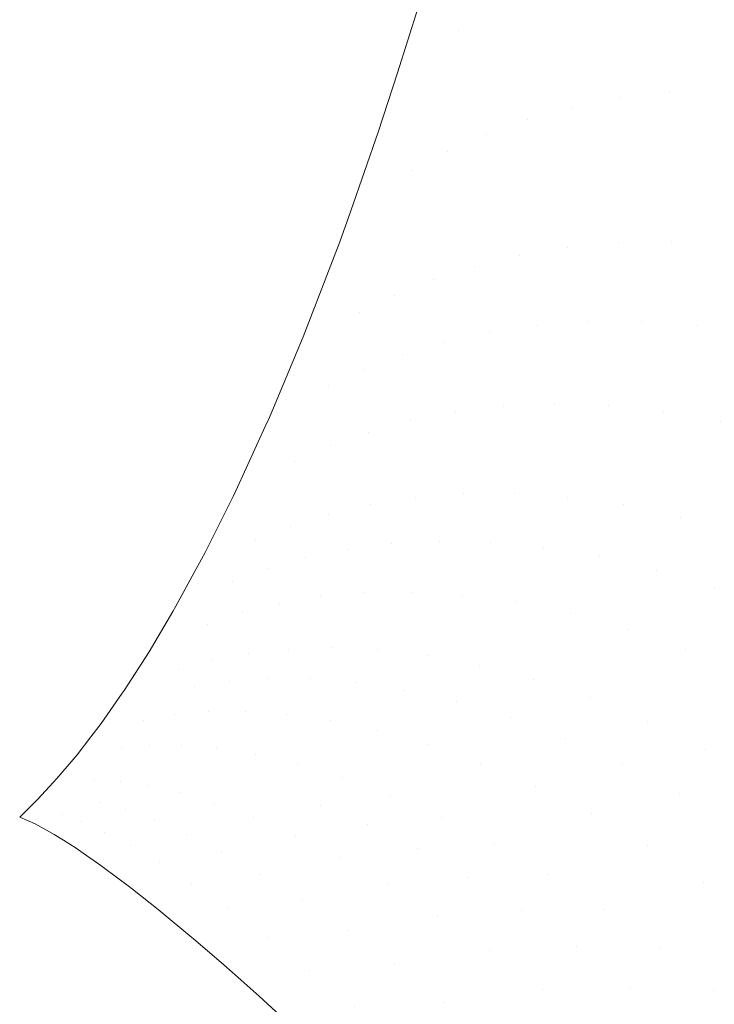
# Model space of a CAD drawing. Header units: centimetres. Extents: x -68 to 68, y -30 to 21.
# Tile 9 of 27: x 63.22 to 65.28, y -27.33 to -24.41. Entities that reach past the tile are written whole.
import ezdxf

# ---------------------------------------------------------------- set-up
doc = ezdxf.new("R2010")
doc.units = ezdxf.units.CM
doc.header["$LTSCALE"] = 2.54
doc.layers.add('Lucido design-1', color=7, linetype='Continuous')

# ---------------------------------------------------------------- blocks, each defined once
blk = doc.blocks.new('Gruppo-1')
at = {"color": 1, "linetype": 'Continuous', "lineweight": 9}
for points, invisible_edges in [([(64.3984, -24.373, 169.2983), (64.5184, -24.4416, 169.7492), (64.6401, -24.0322, 169.0361)], 11), ([(64.6401, -24.0322, 169.0361), (64.5184, -24.4416, 169.7492), (64.6221, -24.3842, 169.8058)], 11), ([(65.2767, -24.189, 170.0623), (65.1285, -24.212, 170.017), (64.9962, -24.6416, 170.7375)], 11), ([(64.9962, -24.6416, 170.7375), (65.1455, -24.6223, 170.7852), (65.2767, -24.189, 170.0623)], 11), ([(65.4322, -24.1762, 170.1029), (65.2767, -24.189, 170.0623), (65.1455, -24.6223, 170.7852)], 11), ([(65.1455, -24.6223, 170.7852), (65.302, -24.6136, 170.8281), (65.4322, -24.1762, 170.1029)], 11), ([(65.1285, -24.212, 170.017), (64.9884, -24.2442, 169.9679), (64.8552, -24.6703, 170.6859)], 11), ([(64.8552, -24.6703, 170.6859), (64.9962, -24.6416, 170.7375), (65.1285, -24.212, 170.017)], 11), ([(64.9884, -24.2442, 169.9679), (64.8571, -24.2844, 169.9159), (64.7228, -24.7072, 170.6313)], 11), ([(64.7228, -24.7072, 170.6313), (64.8552, -24.6703, 170.6859), (64.9884, -24.2442, 169.9679)], 11), ([(64.8571, -24.2844, 169.9159), (64.735, -24.3315, 169.8616), (64.5997, -24.7512, 170.5746)], 11), ([(64.5997, -24.7512, 170.5746), (64.7228, -24.7072, 170.6313), (64.8571, -24.2844, 169.9159)], 11), ([(64.735, -24.3315, 169.8616), (64.6221, -24.3842, 169.8058), (64.4859, -24.8011, 170.5164)], 11), ([(64.4859, -24.8011, 170.5164), (64.5997, -24.7512, 170.5746), (64.735, -24.3315, 169.8616)], 11), ([(64.3984, -24.373, 169.2983), (64.3364, -24.5668, 169.6352), (64.5184, -24.4416, 169.7492)], 10), ([(64.6221, -24.3842, 169.8058), (64.5184, -24.4416, 169.7492), (64.3813, -24.8559, 170.4574)], 11), ([(64.3813, -24.8559, 170.4574), (64.4859, -24.8011, 170.5164), (64.6221, -24.3842, 169.8058)], 11), ([(64.3813, -24.8559, 170.4574), (64.5184, -24.4416, 169.7492), (64.2799, -24.7436, 169.9425)], 11), ([(64.5184, -24.4416, 169.7492), (64.3364, -24.5668, 169.6352), (64.2799, -24.7436, 169.9425)], 9), ([(65.1455, -24.6223, 170.7852), (64.9962, -24.6416, 170.7375), (64.8422, -25.0852, 171.4578)], 11), ([(64.8422, -25.0852, 171.4578), (64.9926, -25.0709, 171.5094), (65.1455, -24.6223, 170.7852)], 11), ([(65.302, -24.6136, 170.8281), (65.1455, -24.6223, 170.7852), (64.9926, -25.0709, 171.5094)], 11), ([(64.9926, -25.0709, 171.5094), (65.1502, -25.0675, 171.5561), (65.302, -24.6136, 170.8281)], 11), ([(65.4645, -24.6163, 170.8654), (65.302, -24.6136, 170.8281), (65.1502, -25.0675, 171.5561)], 11), ([(65.1502, -25.0675, 171.5561), (65.3139, -25.0758, 171.5968), (65.4645, -24.6163, 170.8654)], 11), ([(64.9962, -24.6416, 170.7375), (64.8552, -24.6703, 170.6859), (64.7001, -25.1093, 171.4021)], 11), ([(64.7001, -25.1093, 171.4021), (64.8422, -25.0852, 171.4578), (64.9962, -24.6416, 170.7375)], 11), ([(64.8552, -24.6703, 170.6859), (64.7228, -24.7072, 170.6313), (64.5668, -25.1419, 171.3435)], 11), ([(64.5668, -25.1419, 171.3435), (64.7001, -25.1093, 171.4021), (64.8552, -24.6703, 170.6859)], 11), ([(64.7228, -24.7072, 170.6313), (64.5997, -24.7512, 170.5746), (64.4428, -25.1819, 171.2826)], 11), ([(64.4428, -25.1819, 171.2826), (64.5668, -25.1419, 171.3435), (64.7228, -24.7072, 170.6313)], 11), ([(64.2799, -24.7436, 169.9425), (64.1981, -24.9764, 170.3389), (64.3813, -24.8559, 170.4574)], 10), ([(64.5997, -24.7512, 170.5746), (64.4859, -24.8011, 170.5164), (64.3282, -25.2281, 171.2205)], 11), ([(64.3282, -25.2281, 171.2205), (64.4428, -25.1819, 171.2826), (64.5997, -24.7512, 170.5746)], 11), ([(64.4859, -24.8011, 170.5164), (64.3813, -24.8559, 170.4574), (64.223, -25.2793, 171.1577)], 11), ([(64.223, -25.2793, 171.1577), (64.3282, -25.2281, 171.2205), (64.4859, -24.8011, 170.5164)], 11), ([(64.223, -25.2793, 171.1577), (64.3813, -24.8559, 170.4574), (64.1658, -25.0684, 170.4956)], 11), ([(64.3813, -24.8559, 170.4574), (64.1981, -24.9764, 170.3389), (64.1658, -25.0684, 170.4956)], 9), ([(64.1658, -25.0684, 170.4956), (64.0569, -25.3513, 170.9646), (64.223, -25.2793, 171.1577)], 10), ([(64.9926, -25.0709, 171.5094), (64.8422, -25.0852, 171.4578), (64.7534, -25.316, 171.8184)], 11), ([(64.7534, -25.316, 171.8184), (64.9043, -25.3049, 171.8729), (64.9926, -25.0709, 171.5094)], 11), ([(65.1502, -25.0675, 171.5561), (64.9926, -25.0709, 171.5094), (64.9043, -25.3049, 171.8729)], 11), ([(64.9043, -25.3049, 171.8729), (65.0625, -25.3049, 171.9224), (65.1502, -25.0675, 171.5561)], 11), ([(65.3139, -25.0758, 171.5968), (65.1502, -25.0675, 171.5561), (65.0625, -25.3049, 171.9224)], 11), ([(65.0625, -25.3049, 171.9224), (65.2268, -25.3169, 171.9658), (65.3139, -25.0758, 171.5968)], 11), ([(65.4822, -25.0969, 171.6307), (65.3139, -25.0758, 171.5968), (65.2268, -25.3169, 171.9658)], 11), ([(64.8422, -25.0852, 171.4578), (64.7001, -25.1093, 171.4021), (64.6108, -25.337, 171.7597)], 11), ([(64.6108, -25.337, 171.7597), (64.7534, -25.316, 171.8184), (64.8422, -25.0852, 171.4578)], 11), ([(65.2268, -25.3169, 171.9658), (65.3958, -25.3418, 172.0019), (65.4822, -25.0969, 171.6307)], 11), ([(64.7001, -25.1093, 171.4021), (64.5668, -25.1419, 171.3435), (64.4772, -25.3668, 171.698)], 11), ([(64.4772, -25.3668, 171.698), (64.6108, -25.337, 171.7597), (64.7001, -25.1093, 171.4021)], 11), ([(64.5668, -25.1419, 171.3435), (64.4428, -25.1819, 171.2826), (64.3529, -25.4041, 171.6342)], 11), ([(64.3529, -25.4041, 171.6342), (64.4772, -25.3668, 171.698), (64.5668, -25.1419, 171.3435)], 11), ([(64.4428, -25.1819, 171.2826), (64.3282, -25.2281, 171.2205), (64.2381, -25.4478, 171.5691)], 11), ([(64.2381, -25.4478, 171.5691), (64.3529, -25.4041, 171.6342), (64.4428, -25.1819, 171.2826)], 11), ([(64.3282, -25.2281, 171.2205), (64.223, -25.2793, 171.1577), (64.1328, -25.4967, 171.5035)], 11), ([(64.1328, -25.4967, 171.5035), (64.2381, -25.4478, 171.5691), (64.3282, -25.2281, 171.2205)], 11), ([(64.223, -25.2793, 171.1577), (64.0392, -25.3934, 171.0321), (63.9538, -25.5969, 171.3583)], 9), ([(63.9538, -25.5969, 171.3583), (64.1328, -25.4967, 171.5035), (64.223, -25.2793, 171.1577)], 11), ([(64.0569, -25.3513, 170.9646), (64.0392, -25.3934, 171.0321), (64.223, -25.2793, 171.1577)], 10), ([(64.9043, -25.3049, 171.8729), (64.7534, -25.316, 171.8184), (64.6524, -25.5575, 172.1808)], 11), ([(64.6524, -25.5575, 172.1808), (64.8037, -25.5507, 172.2395), (64.9043, -25.3049, 171.8729)], 11), ([(65.0625, -25.3049, 171.9224), (64.9043, -25.3049, 171.8729), (64.8037, -25.5507, 172.2395)], 11), ([(64.8037, -25.5507, 172.2395), (64.9623, -25.5551, 172.2929), (65.0625, -25.3049, 171.9224)], 11), ([(65.2268, -25.3169, 171.9658), (65.0625, -25.3049, 171.9224), (64.9623, -25.5551, 172.2929)], 11), ([(64.6108, -25.337, 171.7597), (64.4772, -25.3668, 171.698), (64.3758, -25.6006, 172.0521)], 11), ([(64.3758, -25.6006, 172.0521), (64.5096, -25.5745, 172.118), (64.6108, -25.337, 171.7597)], 11), ([(64.7534, -25.316, 171.8184), (64.6108, -25.337, 171.7597), (64.5096, -25.5745, 172.118)], 11), ([(64.5096, -25.5745, 172.118), (64.6524, -25.5575, 172.1808), (64.7534, -25.316, 171.8184)], 11), ([(64.9623, -25.5551, 172.2929), (65.1272, -25.5718, 172.3399), (65.2268, -25.3169, 171.9658)], 11), ([(65.3958, -25.3418, 172.0019), (65.2268, -25.3169, 171.9658), (65.1272, -25.5718, 172.3399)], 11), ([(64.4772, -25.3668, 171.698), (64.3529, -25.4041, 171.6342), (64.2515, -25.6344, 171.9841)], 11), ([(64.2515, -25.6344, 171.9841), (64.3758, -25.6006, 172.0521), (64.4772, -25.3668, 171.698)], 11), ([(65.1272, -25.5718, 172.3399), (65.2967, -25.6017, 172.3793), (65.3958, -25.3418, 172.0019)], 11), ([(64.3529, -25.4041, 171.6342), (64.2381, -25.4478, 171.5691), (64.1368, -25.6747, 171.9149)], 11), ([(64.1368, -25.6747, 171.9149), (64.2515, -25.6344, 171.9841), (64.3529, -25.4041, 171.6342)], 11), ([(64.2381, -25.4478, 171.5691), (64.1328, -25.4967, 171.5035), (64.0317, -25.7206, 171.8453)], 11), ([(64.0317, -25.7206, 171.8453), (64.1368, -25.6747, 171.9149), (64.2381, -25.4478, 171.5691)], 11), ([(64.1328, -25.4967, 171.5035), (63.9494, -25.6064, 171.3729), (63.8569, -25.8082, 171.6831)], 9), ([(63.8569, -25.8082, 171.6831), (64.0317, -25.7206, 171.8453), (64.1328, -25.4967, 171.5035)], 11), ([(63.9538, -25.5969, 171.3583), (63.9494, -25.6064, 171.3729), (64.1328, -25.4967, 171.5035)], 10), ([(64.6524, -25.5575, 172.1808), (64.5096, -25.5745, 172.118), (64.3902, -25.8282, 172.4786)], 11), ([(64.3902, -25.8282, 172.4786), (64.5328, -25.8168, 172.5476), (64.6524, -25.5575, 172.1808)], 11), ([(64.8037, -25.5507, 172.2395), (64.6524, -25.5575, 172.1808), (64.5328, -25.8168, 172.5476)], 11), ([(64.5328, -25.8168, 172.5476), (64.6839, -25.8159, 172.6124), (64.8037, -25.5507, 172.2395)], 11), ([(64.9623, -25.5551, 172.2929), (64.8037, -25.5507, 172.2395), (64.6839, -25.8159, 172.6124)], 11), ([(64.6839, -25.8159, 172.6124), (64.8426, -25.8266, 172.6716), (64.9623, -25.5551, 172.2929)], 11), ([(65.1272, -25.5718, 172.3399), (64.9623, -25.5551, 172.2929), (64.8426, -25.8266, 172.6716)], 11), ([(64.8426, -25.8266, 172.6716), (65.0077, -25.8499, 172.724), (65.1272, -25.5718, 172.3399)], 11), ([(65.2967, -25.6017, 172.3793), (65.1272, -25.5718, 172.3399), (65.0077, -25.8499, 172.724)], 11), ([(64.3758, -25.6006, 172.0521), (64.2515, -25.6344, 171.9841), (64.1333, -25.8775, 172.3322)], 11), ([(64.1333, -25.8775, 172.3322), (64.2569, -25.8488, 172.4064), (64.3758, -25.6006, 172.0521)], 11), ([(64.5096, -25.5745, 172.118), (64.3758, -25.6006, 172.0521), (64.2569, -25.8488, 172.4064)], 11), ([(64.2569, -25.8488, 172.4064), (64.3902, -25.8282, 172.4786), (64.5096, -25.5745, 172.118)], 11), ([(65.0077, -25.8499, 172.724), (65.1774, -25.8865, 172.7683), (65.2967, -25.6017, 172.3793)], 11), ([(65.4689, -25.6452, 172.4102), (65.2967, -25.6017, 172.3793), (65.1774, -25.8865, 172.7683)], 11), ([(64.2515, -25.6344, 171.9841), (64.1368, -25.6747, 171.9149), (64.0194, -25.9131, 172.257)], 11), ([(64.0194, -25.9131, 172.257), (64.1333, -25.8775, 172.3322), (64.2515, -25.6344, 171.9841)], 11), ([(65.1774, -25.8865, 172.7683), (65.35, -25.937, 172.8033), (65.4689, -25.6452, 172.4102)], 11), ([(64.1368, -25.6747, 171.9149), (64.0317, -25.7206, 171.8453), (63.9151, -25.9544, 172.1816)], 11), ([(63.9151, -25.9544, 172.1816), (64.0194, -25.9131, 172.257), (64.1368, -25.6747, 171.9149)], 11), ([(64.0317, -25.7206, 171.8453), (63.8487, -25.8246, 171.7071), (63.7656, -25.9913, 171.9507)], 9), ([(63.7656, -25.9913, 171.9507), (63.9151, -25.9544, 172.1816), (64.0317, -25.7206, 171.8453)], 11), ([(63.8569, -25.8082, 171.6831), (63.8487, -25.8246, 171.7071), (64.0317, -25.7206, 171.8453)], 10), ([(64.3902, -25.8282, 172.4786), (64.2569, -25.8488, 172.4064), (64.1876, -25.9813, 172.5836)], 11), ([(64.1876, -25.9813, 172.5836), (64.3201, -25.9644, 172.6601), (64.3902, -25.8282, 172.4786)], 11), ([(64.5328, -25.8168, 172.5476), (64.3902, -25.8282, 172.4786), (64.3201, -25.9644, 172.6601)], 11), ([(64.3201, -25.9644, 172.6601), (64.462, -25.957, 172.7334), (64.5328, -25.8168, 172.5476)], 11), ([(64.6839, -25.8159, 172.6124), (64.5328, -25.8168, 172.5476), (64.462, -25.957, 172.7334)], 11), ([(64.462, -25.957, 172.7334), (64.6126, -25.9602, 172.8024), (64.6839, -25.8159, 172.6124)], 11), ([(64.8426, -25.8266, 172.6716), (64.6839, -25.8159, 172.6124), (64.6126, -25.9602, 172.8024)], 11), ([(64.6126, -25.9602, 172.8024), (64.7709, -25.9752, 172.8657), (64.8426, -25.8266, 172.6716)], 11), ([(65.0077, -25.8499, 172.724), (64.8426, -25.8266, 172.6716), (64.7709, -25.9752, 172.8657)], 11), ([(64.2569, -25.8488, 172.4064), (64.1333, -25.8775, 172.3322), (64.0648, -26.0065, 172.5052)], 11), ([(64.0648, -26.0065, 172.5052), (64.1876, -25.9813, 172.5836), (64.2569, -25.8488, 172.4064)], 11), ([(64.7709, -25.9752, 172.8657), (64.9357, -26.0029, 172.9218), (65.0077, -25.8499, 172.724)], 11), ([(65.1774, -25.8865, 172.7683), (65.0077, -25.8499, 172.724), (64.9357, -26.0029, 172.9218)], 11), ([(64.1333, -25.8775, 172.3322), (64.0194, -25.9131, 172.257), (63.9518, -26.0387, 172.4258)], 11), ([(63.9518, -26.0387, 172.4258), (64.0648, -26.0065, 172.5052), (64.1333, -25.8775, 172.3322)], 11), ([(64.9357, -26.0029, 172.9218), (65.1053, -26.0441, 172.9695), (65.1774, -25.8865, 172.7683)], 11), ([(65.35, -25.937, 172.8033), (65.1774, -25.8865, 172.7683), (65.1053, -26.0441, 172.9695)], 11), ([(64.0194, -25.9131, 172.257), (63.9151, -25.9544, 172.1816), (63.8485, -26.0768, 172.3463)], 11), ([(63.8485, -26.0768, 172.3463), (63.9518, -26.0387, 172.4258), (64.0194, -25.9131, 172.257)], 11), ([(65.1053, -26.0441, 172.9695), (65.2778, -26.0991, 173.0074), (65.35, -25.937, 172.8033)], 11), ([(63.9151, -25.9544, 172.1816), (63.7334, -26.0505, 172.0319), (63.6793, -26.1502, 172.1688)], 9), ([(63.6793, -26.1502, 172.1688), (63.8485, -26.0768, 172.3463), (63.9151, -25.9544, 172.1816)], 11), ([(63.7656, -25.9913, 171.9507), (63.7334, -26.0505, 172.0319), (63.9151, -25.9544, 172.1816)], 10), ([(64.1876, -25.9813, 172.5836), (64.0648, -26.0065, 172.5052), (63.987, -26.1428, 172.6767)], 11), ([(63.987, -26.1428, 172.6767), (64.1081, -26.1225, 172.7608), (64.1876, -25.9813, 172.5836)], 11), ([(64.3201, -25.9644, 172.6601), (64.1876, -25.9813, 172.5836), (64.1081, -26.1225, 172.7608)], 11), ([(64.1081, -26.1225, 172.7608), (64.2392, -26.1107, 172.843), (64.3201, -25.9644, 172.6601)], 11), ([(64.462, -25.957, 172.7334), (64.3201, -25.9644, 172.6601), (64.2392, -26.1107, 172.843)], 11), ([(64.2392, -26.1107, 172.843), (64.3797, -26.1085, 172.9221), (64.462, -25.957, 172.7334)], 11), ([(64.6126, -25.9602, 172.8024), (64.462, -25.957, 172.7334), (64.3797, -26.1085, 172.9221)], 11), ([(64.3797, -26.1085, 172.9221), (64.5291, -26.1173, 172.9966), (64.6126, -25.9602, 172.8024)], 11), ([(64.7709, -25.9752, 172.8657), (64.6126, -25.9602, 172.8024), (64.5291, -26.1173, 172.9966)], 11), ([(64.5291, -26.1173, 172.9966), (64.6864, -26.1379, 173.0652), (64.7709, -25.9752, 172.8657)], 11), ([(64.9357, -26.0029, 172.9218), (64.7709, -25.9752, 172.8657), (64.6864, -26.1379, 173.0652)], 11), ([(64.0648, -26.0065, 172.5052), (63.9518, -26.0387, 172.4258), (63.8757, -26.1704, 172.5919)], 11), ([(63.8757, -26.1704, 172.5919), (63.987, -26.1428, 172.6767), (64.0648, -26.0065, 172.5052)], 11), ([(64.6864, -26.1379, 173.0652), (64.8504, -26.1715, 173.1264), (64.9357, -26.0029, 172.9218)], 11), ([(65.1053, -26.0441, 172.9695), (64.9357, -26.0029, 172.9218), (64.8504, -26.1715, 173.1264)], 11), ([(63.9518, -26.0387, 172.4258), (63.8485, -26.0768, 172.3463), (63.7742, -26.2041, 172.5071)], 11), ([(63.7742, -26.2041, 172.5071), (63.8757, -26.1704, 172.5919), (63.9518, -26.0387, 172.4258)], 11), ([(64.8504, -26.1715, 173.1264), (65.0193, -26.2186, 173.1785), (65.1053, -26.0441, 172.9695)], 11), ([(65.2778, -26.0991, 173.0074), (65.1053, -26.0441, 172.9695), (65.0193, -26.2186, 173.1785)], 11), ([(63.8485, -26.0768, 172.3463), (63.6696, -26.1666, 172.1896), (63.5994, -26.2855, 172.341)], 9), ([(63.5994, -26.2855, 172.341), (63.7742, -26.2041, 172.5071), (63.8485, -26.0768, 172.3463)], 11), ([(63.6793, -26.1502, 172.1688), (63.6696, -26.1666, 172.1896), (63.8485, -26.0768, 172.3463)], 10), ([(64.1081, -26.1225, 172.7608), (63.987, -26.1428, 172.6767), (63.8943, -26.2916, 172.8473)], 11), ([(63.8943, -26.2916, 172.8473), (64.0123, -26.2785, 172.9392), (64.1081, -26.1225, 172.7608)], 11), ([(64.2392, -26.1107, 172.843), (64.1081, -26.1225, 172.7608), (64.0123, -26.2785, 172.9392)], 11), ([(64.0123, -26.2785, 172.9392), (64.1402, -26.2741, 173.0293), (64.2392, -26.1107, 172.843)], 11), ([(64.3797, -26.1085, 172.9221), (64.2392, -26.1107, 172.843), (64.1402, -26.2741, 173.0293)], 11), ([(64.1402, -26.2741, 173.0293), (64.2779, -26.2798, 173.1163), (64.3797, -26.1085, 172.9221)], 11), ([(64.5291, -26.1173, 172.9966), (64.3797, -26.1085, 172.9221), (64.2779, -26.2798, 173.1163)], 11), ([(64.2779, -26.2798, 173.1163), (64.4246, -26.2965, 173.1986), (64.5291, -26.1173, 172.9966)], 11), ([(64.6864, -26.1379, 173.0652), (64.5291, -26.1173, 172.9966), (64.4246, -26.2965, 173.1986)], 11), ([(65.0193, -26.2186, 173.1785), (65.1912, -26.2797, 173.2204), (65.2778, -26.0991, 173.0074)], 11), ([(65.4509, -26.1682, 173.0345), (65.2778, -26.0991, 173.0074), (65.1912, -26.2797, 173.2204)], 11), ([(63.987, -26.1428, 172.6767), (63.8757, -26.1704, 172.5919), (63.7864, -26.3123, 172.7548)], 11), ([(63.7864, -26.3123, 172.7548), (63.8943, -26.2916, 172.8473), (63.987, -26.1428, 172.6767)], 11), ([(64.4246, -26.2965, 173.1986), (64.5795, -26.3254, 173.2747), (64.6864, -26.1379, 173.0652)], 11), ([(64.8504, -26.1715, 173.1264), (64.6864, -26.1379, 173.0652), (64.5795, -26.3254, 173.2747)], 11), ([(63.8757, -26.1704, 172.5919), (63.7742, -26.2041, 172.5071), (63.6882, -26.3394, 172.6627)], 11), ([(63.6882, -26.3394, 172.6627), (63.7864, -26.3123, 172.7548), (63.8757, -26.1704, 172.5919)], 11), ([(64.5795, -26.3254, 173.2747), (64.7413, -26.3673, 173.3428), (64.8504, -26.1715, 173.1264)], 11), ([(65.0193, -26.2186, 173.1785), (64.8504, -26.1715, 173.1264), (64.7413, -26.3673, 173.3428)], 11), ([(65.1912, -26.2797, 173.2204), (65.3639, -26.3547, 173.2506), (65.4509, -26.1682, 173.0345)], 11), ([(63.7742, -26.2041, 172.5071), (63.5994, -26.2855, 172.341), (63.5255, -26.4005, 172.4742)], 9), ([(63.5255, -26.4005, 172.4742), (63.6882, -26.3394, 172.6627), (63.7742, -26.2041, 172.5071)], 11), ([(64.7413, -26.3673, 173.3428), (64.9084, -26.4229, 173.4013), (65.0193, -26.2186, 173.1785)], 11), ([(65.1912, -26.2797, 173.2204), (65.0193, -26.2186, 173.1785), (64.9084, -26.4229, 173.4013)], 11), ([(64.1402, -26.2741, 173.0293), (64.0123, -26.2785, 172.9392), (63.9544, -26.3656, 173.0292)], 11), ([(63.9544, -26.3656, 173.0292), (64.0796, -26.3665, 173.1245), (64.1402, -26.2741, 173.0293)], 11), ([(64.2779, -26.2798, 173.1163), (64.1402, -26.2741, 173.0293), (64.0796, -26.3665, 173.1245)], 11), ([(63.8943, -26.2916, 172.8473), (63.7864, -26.3123, 172.7548), (63.734, -26.3893, 172.8347)], 11), ([(63.734, -26.3893, 172.8347), (63.8392, -26.3736, 172.9322), (63.8943, -26.2916, 172.8473)], 11), ([(64.0123, -26.2785, 172.9392), (63.8943, -26.2916, 172.8473), (63.8392, -26.3736, 172.9322)], 11), ([(63.8392, -26.3736, 172.9322), (63.9544, -26.3656, 173.0292), (64.0123, -26.2785, 172.9392)], 11), ([(64.0796, -26.3665, 173.1245), (64.2147, -26.3776, 173.2166), (64.2779, -26.2798, 173.1163)], 11), ([(64.4246, -26.2965, 173.1986), (64.2779, -26.2798, 173.1163), (64.2147, -26.3776, 173.2166)], 11), ([(64.2147, -26.3776, 173.2166), (64.359, -26.4, 173.3041), (64.4246, -26.2965, 173.1986)], 11), ([(64.5795, -26.3254, 173.2747), (64.4246, -26.2965, 173.1986), (64.359, -26.4, 173.3041)], 11), ([(64.9084, -26.4229, 173.4013), (65.0787, -26.4922, 173.4486), (65.1912, -26.2797, 173.2204)], 11), ([(65.3639, -26.3547, 173.2506), (65.1912, -26.2797, 173.2204), (65.0787, -26.4922, 173.4486)], 11), ([(63.734, -26.3893, 172.8347), (63.7864, -26.3123, 172.7548), (63.6882, -26.3394, 172.6627)], 11), ([(64.359, -26.4, 173.3041), (64.5116, -26.4346, 173.385), (64.5795, -26.3254, 173.2747)], 11), ([(64.7413, -26.3673, 173.3428), (64.5795, -26.3254, 173.2747), (64.5116, -26.4346, 173.385)], 11), ([(63.6882, -26.3394, 172.6627), (63.5198, -26.4087, 172.4825), (63.4569, -26.4985, 172.5748)], 9), ([(63.4569, -26.4985, 172.5748), (63.5823, -26.489, 172.8105), (63.6882, -26.3394, 172.6627)], 11), ([(63.5255, -26.4005, 172.4742), (63.5198, -26.4087, 172.4825), (63.6882, -26.3394, 172.6627)], 10), ([(63.6882, -26.3394, 172.6627), (63.5823, -26.489, 172.8105), (63.734, -26.3893, 172.8347)], 11), ([(65.0787, -26.4922, 173.4486), (65.25, -26.5754, 173.4832), (65.3639, -26.3547, 173.2506)], 11), ([(65.5349, -26.4433, 173.2681), (65.3639, -26.3547, 173.2506), (65.25, -26.5754, 173.4832)], 11), ([(63.5823, -26.489, 172.8105), (63.6735, -26.4729, 172.9132), (63.734, -26.3893, 172.8347)], 11), ([(63.8392, -26.3736, 172.9322), (63.734, -26.3893, 172.8347), (63.6735, -26.4729, 172.9132)], 11), ([(63.6735, -26.4729, 172.9132), (63.7745, -26.4637, 173.0167), (63.8392, -26.3736, 172.9322)], 11), ([(63.9544, -26.3656, 173.0292), (63.8392, -26.3736, 172.9322), (63.7745, -26.4637, 173.0167)], 11), ([(63.7745, -26.4637, 173.0167), (63.8855, -26.4626, 173.1199), (63.9544, -26.3656, 173.0292)], 11), ([(64.0796, -26.3665, 173.1245), (63.9544, -26.3656, 173.0292), (63.8855, -26.4626, 173.1199)], 11), ([(63.8855, -26.4626, 173.1199), (64.0066, -26.4706, 173.2216), (64.0796, -26.3665, 173.1245)], 11), ([(64.2147, -26.3776, 173.2166), (64.0796, -26.3665, 173.1245), (64.0066, -26.4706, 173.2216)], 11), ([(64.0066, -26.4706, 173.2216), (64.1376, -26.489, 173.3201), (64.2147, -26.3776, 173.2166)], 11), ([(64.359, -26.4, 173.3041), (64.2147, -26.3776, 173.2166), (64.1376, -26.489, 173.3201)], 11), ([(64.5116, -26.4346, 173.385), (64.6713, -26.4822, 173.4577), (64.7413, -26.3673, 173.3428)], 11), ([(64.9084, -26.4229, 173.4013), (64.7413, -26.3673, 173.3428), (64.6713, -26.4822, 173.4577)], 11), ([(64.1376, -26.489, 173.3201), (64.2781, -26.5188, 173.4137), (64.359, -26.4, 173.3041)], 11), ([(64.5116, -26.4346, 173.385), (64.359, -26.4, 173.3041), (64.2781, -26.5188, 173.4137)], 11), ([(64.2781, -26.5188, 173.4137), (64.4271, -26.5608, 173.5007), (64.5116, -26.4346, 173.385)], 11), ([(64.6713, -26.4822, 173.4577), (64.5116, -26.4346, 173.385), (64.4271, -26.5608, 173.5007)], 11), ([(64.6713, -26.4822, 173.4577), (64.8366, -26.5435, 173.5204), (64.9084, -26.4229, 173.4013)], 11), ([(65.0787, -26.4922, 173.4486), (64.9084, -26.4229, 173.4013), (64.8366, -26.5435, 173.5204)], 11), ([(65.25, -26.5754, 173.4832), (65.4198, -26.6719, 173.5039), (65.5349, -26.4433, 173.2681)], 11), ([(63.6735, -26.4729, 172.9132), (63.5823, -26.489, 172.8105), (63.5169, -26.5726, 172.8786)], 11), ([(63.5169, -26.5726, 172.8786), (63.6017, -26.5652, 172.9883), (63.6735, -26.4729, 172.9132)], 11), ([(63.7745, -26.4637, 173.0167), (63.6735, -26.4729, 172.9132), (63.6017, -26.5652, 172.9883)], 11), ([(63.6017, -26.5652, 172.9883), (63.6961, -26.5651, 173.0991), (63.7745, -26.4637, 173.0167)], 11), ([(63.8855, -26.4626, 173.1199), (63.7745, -26.4637, 173.0167), (63.6961, -26.5651, 173.0991)], 11), ([(63.6961, -26.5651, 173.0991), (63.8005, -26.5734, 173.2098), (63.8855, -26.4626, 173.1199)], 11), ([(64.0066, -26.4706, 173.2216), (63.8855, -26.4626, 173.1199), (63.8005, -26.5734, 173.2098)], 11), ([(63.8005, -26.5734, 173.2098), (63.9151, -26.5911, 173.319), (64.0066, -26.4706, 173.2216)], 11), ([(64.1376, -26.489, 173.3201), (64.0066, -26.4706, 173.2216), (63.9151, -26.5911, 173.319)], 11), ([(63.5823, -26.489, 172.8105), (63.4264, -26.5382, 172.6094), (63.3857, -26.5914, 172.6556)], 9), ([(63.3857, -26.5914, 172.6556), (63.5169, -26.5726, 172.8786), (63.5823, -26.489, 172.8105)], 11), ([(63.4569, -26.4985, 172.5748), (63.4264, -26.5382, 172.6094), (63.5823, -26.489, 172.8105)], 10), ([(63.9151, -26.5911, 173.319), (64.0397, -26.6194, 173.4252), (64.1376, -26.489, 173.3201)], 11), ([(64.2781, -26.5188, 173.4137), (64.1376, -26.489, 173.3201), (64.0397, -26.6194, 173.4252)], 11), ([(64.4271, -26.5608, 173.5007), (64.5835, -26.6159, 173.5791), (64.6713, -26.4822, 173.4577)], 11), ([(64.8366, -26.5435, 173.5204), (64.6713, -26.4822, 173.4577), (64.5835, -26.6159, 173.5791)], 11), ([(64.8366, -26.5435, 173.5204), (65.0053, -26.6184, 173.5712), (65.0787, -26.4922, 173.4486)], 11), ([(65.25, -26.5754, 173.4832), (65.0787, -26.4922, 173.4486), (65.0053, -26.6184, 173.5712)], 11), ([(64.0397, -26.6194, 173.4252), (64.1739, -26.6593, 173.5264), (64.2781, -26.5188, 173.4137)], 11), ([(64.4271, -26.5608, 173.5007), (64.2781, -26.5188, 173.4137), (64.1739, -26.6593, 173.5264)], 11), ([(63.6017, -26.5652, 172.9883), (63.5169, -26.5726, 172.8786), (63.4385, -26.6645, 172.9384)], 11), ([(63.4385, -26.6645, 172.9384), (63.5131, -26.6695, 173.056), (63.6017, -26.5652, 172.9883)], 11), ([(63.6961, -26.5651, 173.0991), (63.6017, -26.5652, 172.9883), (63.5131, -26.6695, 173.056)], 11), ([(63.5131, -26.6695, 173.056), (63.597, -26.6823, 173.1751), (63.6961, -26.5651, 173.0991)], 11), ([(63.8005, -26.5734, 173.2098), (63.6961, -26.5651, 173.0991), (63.597, -26.6823, 173.1751)], 11), ([(64.1739, -26.6593, 173.5264), (64.317, -26.7115, 173.6206), (64.4271, -26.5608, 173.5007)], 11), ([(64.5835, -26.6159, 173.5791), (64.4271, -26.5608, 173.5007), (64.317, -26.7115, 173.6206)], 11), ([(64.5835, -26.6159, 173.5791), (64.7457, -26.6845, 173.6468), (64.8366, -26.5435, 173.5204)], 11), ([(65.0053, -26.6184, 173.5712), (64.8366, -26.5435, 173.5204), (64.7457, -26.6845, 173.6468)], 11), ([(63.5169, -26.5726, 172.8786), (63.374, -26.6052, 172.6652), (63.326, -26.6621, 172.7043)], 9), ([(63.326, -26.6621, 172.7043), (63.4385, -26.6645, 172.9384), (63.5169, -26.5726, 172.8786)], 11), ([(63.3857, -26.5914, 172.6556), (63.374, -26.6052, 172.6652), (63.5169, -26.5726, 172.8786)], 10), ([(63.597, -26.6823, 173.1751), (63.6908, -26.704, 173.2944), (63.8005, -26.5734, 173.2098)], 11), ([(63.9151, -26.5911, 173.319), (63.8005, -26.5734, 173.2098), (63.6908, -26.704, 173.2944)], 11), ([(63.6908, -26.704, 173.2944), (63.7947, -26.7354, 173.4123), (63.9151, -26.5911, 173.319)], 11), ([(64.0397, -26.6194, 173.4252), (63.9151, -26.5911, 173.319), (63.7947, -26.7354, 173.4123)], 11), ([(65.0053, -26.6184, 173.5712), (65.1752, -26.707, 173.6088), (65.25, -26.5754, 173.4832)], 11), ([(65.4198, -26.6719, 173.5039), (65.25, -26.5754, 173.4832), (65.1752, -26.707, 173.6088)], 11), ([(63.7947, -26.7354, 173.4123), (63.9087, -26.7777, 173.5272), (64.0397, -26.6194, 173.4252)], 11), ([(64.0397, -26.6194, 173.4252), (63.9087, -26.7777, 173.5272), (64.1091, -26.7406, 173.5826)], 11), ([(64.1091, -26.7406, 173.5826), (64.1739, -26.6593, 173.5264), (64.0397, -26.6194, 173.4252)], 11), ([(64.317, -26.7115, 173.6206), (64.4679, -26.7766, 173.7058), (64.5835, -26.6159, 173.5791)], 11), ([(64.7457, -26.6845, 173.6468), (64.5835, -26.6159, 173.5791), (64.4679, -26.7766, 173.7058)], 11), ([(64.7457, -26.6845, 173.6468), (64.9117, -26.7666, 173.7021), (65.0053, -26.6184, 173.5712)], 11), ([(65.1752, -26.707, 173.6088), (65.0053, -26.6184, 173.5712), (64.9117, -26.7666, 173.7021)], 11), ([(63.4385, -26.6645, 172.9384), (63.315, -26.674, 172.7101), (63.269, -26.7235, 172.7339)], 9), ([(63.269, -26.7235, 172.7339), (63.3409, -26.7674, 172.9818), (63.4385, -26.6645, 172.9384)], 11), ([(63.326, -26.6621, 172.7043), (63.315, -26.674, 172.7101), (63.4385, -26.6645, 172.9384)], 10), ([(63.4385, -26.6645, 172.9384), (63.3409, -26.7674, 172.9818), (63.4555, -26.7322, 173.0865)], 11), ([(63.4555, -26.7322, 173.0865), (63.5131, -26.6695, 173.056), (63.4385, -26.6645, 172.9384)], 11), ([(63.597, -26.6823, 173.1751), (63.5131, -26.6695, 173.056), (63.4555, -26.7322, 173.0865)], 11), ([(63.4555, -26.7322, 173.0865), (63.5305, -26.755, 173.2104), (63.597, -26.6823, 173.1751)], 11), ([(63.6908, -26.704, 173.2944), (63.597, -26.6823, 173.1751), (63.5305, -26.755, 173.2104)], 11), ([(64.317, -26.7115, 173.6206), (64.1739, -26.6593, 173.5264), (64.1091, -26.7406, 173.5826)], 11), ([(65.1752, -26.707, 173.6088), (65.3439, -26.8085, 173.6317), (65.4198, -26.6719, 173.5039)], 11), ([(63.5305, -26.755, 173.2104), (63.6151, -26.7869, 173.3346), (63.6908, -26.704, 173.2944)], 11), ([(63.7947, -26.7354, 173.4123), (63.6908, -26.704, 173.2944), (63.6151, -26.7869, 173.3346)], 11), ([(64.1091, -26.7406, 173.5826), (64.2479, -26.7993, 173.6809), (64.317, -26.7115, 173.6206)], 11), ([(64.4679, -26.7766, 173.7058), (64.317, -26.7115, 173.6206), (64.2479, -26.7993, 173.6809)], 11), ([(64.4679, -26.7766, 173.7058), (64.625, -26.8549, 173.7797), (64.7457, -26.6845, 173.6468)], 11), ([(64.9117, -26.7666, 173.7021), (64.7457, -26.6845, 173.6468), (64.625, -26.8549, 173.7797)], 11), ([(64.9117, -26.7666, 173.7021), (65.0794, -26.862, 173.7431), (65.1752, -26.707, 173.6088)], 11), ([(65.3439, -26.8085, 173.6317), (65.1752, -26.707, 173.6088), (65.0794, -26.862, 173.7431)], 11), ([(63.269, -26.7235, 172.7339), (63.2483, -26.744, 172.7398), (63.3409, -26.7674, 172.9818)], 10), ([(63.3409, -26.7674, 172.9818), (63.3992, -26.7899, 173.1069), (63.4555, -26.7322, 173.0865)], 11), ([(63.5305, -26.755, 173.2104), (63.4555, -26.7322, 173.0865), (63.3992, -26.7899, 173.1069)], 11), ([(63.6151, -26.7869, 173.3346), (63.7098, -26.829, 173.4577), (63.7947, -26.7354, 173.4123)], 11), ([(63.9087, -26.7777, 173.5272), (63.7947, -26.7354, 173.4123), (63.7098, -26.829, 173.4577)], 11), ([(63.9087, -26.7777, 173.5272), (64.0326, -26.8316, 173.637), (64.1091, -26.7406, 173.5826)], 11), ([(64.2479, -26.7993, 173.6809), (64.1091, -26.7406, 173.5826), (64.0326, -26.8316, 173.637)], 11), ([(63.2483, -26.744, 172.7398), (63.2153, -26.7767, 172.7491), (63.2608, -26.7966, 172.9002)], 8), ([(63.2608, -26.7966, 172.9002), (63.3409, -26.7674, 172.9818), (63.2483, -26.744, 172.7398)], 11), ([(63.2608, -26.7966, 172.9002), (63.2946, -26.815, 172.993), (63.3409, -26.7674, 172.9818)], 10), ([(63.3409, -26.7674, 172.9818), (63.2946, -26.815, 172.993), (63.3177, -26.8277, 173.0564)], 9), ([(63.3177, -26.8277, 173.0564), (63.3992, -26.7899, 173.1069), (63.3409, -26.7674, 172.9818)], 11), ([(63.3992, -26.7899, 173.1069), (63.4663, -26.8209, 173.2337), (63.5305, -26.755, 173.2104)], 11), ([(63.6151, -26.7869, 173.3346), (63.5305, -26.755, 173.2104), (63.4663, -26.8209, 173.2337)], 11), ([(64.625, -26.8549, 173.7797), (64.7865, -26.9464, 173.8403), (64.9117, -26.7666, 173.7021)], 11), ([(65.0794, -26.862, 173.7431), (64.9117, -26.7666, 173.7021), (64.7865, -26.9464, 173.8403)], 11), ([(63.3177, -26.8277, 173.0564), (63.3452, -26.845, 173.1198), (63.3992, -26.7899, 173.1069)], 10), ([(63.3992, -26.7899, 173.1069), (63.3452, -26.845, 173.1198), (63.3831, -26.8689, 173.2071)], 9), ([(63.3831, -26.8689, 173.2071), (63.4663, -26.8209, 173.2337), (63.3992, -26.7899, 173.1069)], 11), ([(63.4663, -26.8209, 173.2337), (63.543, -26.8613, 173.361), (63.6151, -26.7869, 173.3346)], 11), ([(63.7098, -26.829, 173.4577), (63.6151, -26.7869, 173.3346), (63.543, -26.8613, 173.361)], 11), ([(63.7098, -26.829, 173.4577), (63.8146, -26.882, 173.5776), (63.9087, -26.7777, 173.5272)], 11), ([(64.0326, -26.8316, 173.637), (63.9087, -26.7777, 173.5272), (63.8146, -26.882, 173.5776)], 11), ([(64.0326, -26.8316, 173.637), (64.1657, -26.8978, 173.7395), (64.2479, -26.7993, 173.6809)], 11), ([(64.3947, -26.8707, 173.7699), (64.2479, -26.7993, 173.6809), (64.1657, -26.8978, 173.7395)], 11), ([(64.2479, -26.7993, 173.6809), (64.3947, -26.8707, 173.7699), (64.4679, -26.7766, 173.7058)], 11), ([(64.625, -26.8549, 173.7797), (64.4679, -26.7766, 173.7058), (64.3947, -26.8707, 173.7699)], 11), ([(63.3831, -26.8689, 173.2071), (63.4042, -26.8836, 173.2486), (63.4663, -26.8209, 173.2337)], 10), ([(63.4663, -26.8209, 173.2337), (63.4042, -26.8836, 173.2486), (63.4566, -26.92, 173.3512)], 9), ([(63.4566, -26.92, 173.3512), (63.543, -26.8613, 173.361), (63.4663, -26.8209, 173.2337)], 11), ([(63.543, -26.8613, 173.361), (63.6295, -26.912, 173.4871), (63.7098, -26.829, 173.4577)], 11), ([(63.8146, -26.882, 173.5776), (63.7098, -26.829, 173.4577), (63.6295, -26.912, 173.4871)], 11), ([(65.0794, -26.862, 173.7431), (65.2461, -26.9698, 173.7687), (65.3439, -26.8085, 173.6317)], 11), ([(65.5087, -26.9219, 173.639), (65.3439, -26.8085, 173.6317), (65.2461, -26.9698, 173.7687)], 11), ([(63.8146, -26.882, 173.5776), (63.9294, -26.9466, 173.6925), (64.0326, -26.8316, 173.637)], 11), ([(64.1657, -26.8978, 173.7395), (64.0326, -26.8316, 173.637), (63.9294, -26.9466, 173.6925)], 11), ([(64.3947, -26.8707, 173.7699), (64.5481, -26.9551, 173.8472), (64.625, -26.8549, 173.7797)], 11), ([(64.7865, -26.9464, 173.8403), (64.625, -26.8549, 173.7797), (64.5481, -26.9551, 173.8472)], 11), ([(63.4566, -26.92, 173.3512), (63.4725, -26.9319, 173.378), (63.543, -26.8613, 173.361)], 10), ([(63.543, -26.8613, 173.361), (63.4725, -26.9319, 173.378), (63.5377, -26.9806, 173.4877)], 9), ([(63.5377, -26.9806, 173.4877), (63.6295, -26.912, 173.4871), (63.543, -26.8613, 173.361)], 11), ([(63.6295, -26.912, 173.4871), (63.7262, -26.9738, 173.6102), (63.8146, -26.882, 173.5776)], 11), ([(63.9294, -26.9466, 173.6925), (63.8146, -26.882, 173.5776), (63.7262, -26.9738, 173.6102)], 11), ([(64.1657, -26.8978, 173.7395), (64.3072, -26.9767, 173.8325), (64.3947, -26.8707, 173.7699)], 11), ([(64.5481, -26.9551, 173.8472), (64.3947, -26.8707, 173.7699), (64.3072, -26.9767, 173.8325)], 11), ([(64.7865, -26.9464, 173.8403), (64.9503, -27.0505, 173.8857), (65.0794, -26.862, 173.7431)], 11), ([(65.2461, -26.9698, 173.7687), (65.0794, -26.862, 173.7431), (64.9503, -27.0505, 173.8857)], 11), ([(63.5377, -26.9806, 173.4877), (63.5505, -26.9908, 173.5062), (63.6295, -26.912, 173.4871)], 10), ([(63.6295, -26.912, 173.4871), (63.5505, -26.9908, 173.5062), (63.6259, -27.0503, 173.6153)], 9), ([(63.6259, -27.0503, 173.6153), (63.7262, -26.9738, 173.6102), (63.6295, -26.912, 173.4871)], 11), ([(63.9294, -26.9466, 173.6925), (64.0539, -27.0235, 173.7999), (64.1657, -26.8978, 173.7395)], 11), ([(64.3072, -26.9767, 173.8325), (64.1657, -26.8978, 173.7395), (64.0539, -27.0235, 173.7999)], 11), ([(64.5481, -26.9551, 173.8472), (64.7063, -27.0524, 173.9108), (64.7865, -26.9464, 173.8403)], 11), ([(64.9503, -27.0505, 173.8857), (64.7865, -26.9464, 173.8403), (64.7063, -27.0524, 173.9108)], 11), ([(65.2461, -26.9698, 173.7687), (65.4094, -27.0889, 173.7776), (65.5087, -26.9219, 173.639)], 11), ([(63.6259, -27.0503, 173.6153), (63.6387, -27.0609, 173.6313), (63.7262, -26.9738, 173.6102)], 10), ([(63.7262, -26.9738, 173.6102), (63.6387, -27.0609, 173.6313), (63.7205, -27.1285, 173.7332)], 9), ([(63.7205, -27.1285, 173.7332), (63.8329, -27.0472, 173.7281), (63.7262, -26.9738, 173.6102)], 11), ([(63.7262, -26.9738, 173.6102), (63.8329, -27.0472, 173.7281), (63.9294, -26.9466, 173.6925)], 11), ([(64.0539, -27.0235, 173.7999), (63.9294, -26.9466, 173.6925), (63.8329, -27.0472, 173.7281)], 11), ([(64.3072, -26.9767, 173.8325), (64.4557, -27.0683, 173.9135), (64.5481, -26.9551, 173.8472)], 11), ([(64.7063, -27.0524, 173.9108), (64.5481, -26.9551, 173.8472), (64.4557, -27.0683, 173.9135)], 11), ([(64.9503, -27.0505, 173.8857), (65.1138, -27.1662, 173.9144), (65.2461, -26.9698, 173.7687)], 11), ([(65.4094, -27.0889, 173.7776), (65.2461, -26.9698, 173.7687), (65.1138, -27.1662, 173.9144)], 11), ([(64.0539, -27.0235, 173.7999), (64.1871, -27.1127, 173.8974), (64.3072, -26.9767, 173.8325)], 11), ([(64.4557, -27.0683, 173.9135), (64.3072, -26.9767, 173.8325), (64.1871, -27.1127, 173.8974)], 11), ([(63.8329, -27.0472, 173.7281), (63.9495, -27.1328, 173.8384), (64.0539, -27.0235, 173.7999)], 11), ([(64.1871, -27.1127, 173.8974), (64.0539, -27.0235, 173.7999), (63.9495, -27.1328, 173.8384)], 11), ([(63.7205, -27.1285, 173.7332), (63.7372, -27.1429, 173.7511), (63.8329, -27.0472, 173.7281)], 10), ([(63.8329, -27.0472, 173.7281), (63.7372, -27.1429, 173.7511), (63.8209, -27.2147, 173.8405)], 9), ([(63.8209, -27.2147, 173.8405), (63.9495, -27.1328, 173.8384), (63.8329, -27.0472, 173.7281)], 11), ([(64.4557, -27.0683, 173.9135), (64.6096, -27.1723, 173.9802), (64.7063, -27.0524, 173.9108)], 11), ([(64.8672, -27.1619, 173.9587), (64.7063, -27.0524, 173.9108), (64.6096, -27.1723, 173.9802)], 11), ([(64.7063, -27.0524, 173.9108), (64.8672, -27.1619, 173.9587), (64.9503, -27.0505, 173.8857)], 11), ([(65.1138, -27.1662, 173.9144), (64.9503, -27.0505, 173.8857), (64.8672, -27.1619, 173.9587)], 11), ([(64.1871, -27.1127, 173.8974), (64.3279, -27.2143, 173.9825), (64.4557, -27.0683, 173.9135)], 11), ([(64.6096, -27.1723, 173.9802), (64.4557, -27.0683, 173.9135), (64.3279, -27.2143, 173.9825)], 11), ([(65.1138, -27.1662, 173.9144), (65.2745, -27.2923, 173.9253), (65.4094, -27.0889, 173.7776)], 11), ([(65.5665, -27.2176, 173.7695), (65.4094, -27.0889, 173.7776), (65.2745, -27.2923, 173.9253)], 11), ([(63.9495, -27.1328, 173.8384), (64.0753, -27.2304, 173.9387), (64.1871, -27.1127, 173.8974)], 11), ([(64.3279, -27.2143, 173.9825), (64.1871, -27.1127, 173.8974), (64.0753, -27.2304, 173.9387)], 11), ([(63.8209, -27.2147, 173.8405), (63.8458, -27.2368, 173.8631), (63.9495, -27.1328, 173.8384)], 10), ([(63.9495, -27.1328, 173.8384), (63.8458, -27.2368, 173.8631), (63.9263, -27.3082, 173.9363)], 9), ([(63.9263, -27.3082, 173.9363), (64.0753, -27.2304, 173.9387), (63.9495, -27.1328, 173.8384)], 11), ([(64.3279, -27.2143, 173.9825), (64.4748, -27.3275, 174.0528), (64.6096, -27.1723, 173.9802)], 11), ([(64.7666, -27.2879, 174.0306), (64.6096, -27.1723, 173.9802), (64.4748, -27.3275, 174.0528)], 11), ([(64.6096, -27.1723, 173.9802), (64.7666, -27.2879, 174.0306), (64.8672, -27.1619, 173.9587)], 11), ([(65.0283, -27.2824, 173.9892), (64.8672, -27.1619, 173.9587), (64.7666, -27.2879, 174.0306)], 11), ([(64.8672, -27.1619, 173.9587), (65.0283, -27.2824, 173.9892), (65.1138, -27.1662, 173.9144)], 11), ([(65.2745, -27.2923, 173.9253), (65.1138, -27.1662, 173.9144), (65.0283, -27.2824, 173.9892)], 11), ([(63.9263, -27.3082, 173.9363), (63.9638, -27.3425, 173.9649), (64.0753, -27.2304, 173.9387)], 10), ([(64.0753, -27.2304, 173.9387), (63.9638, -27.3425, 173.9649), (64.036, -27.4085, 174.02)], 9), ([(64.036, -27.4085, 174.02), (64.2093, -27.3399, 174.0264), (64.0753, -27.2304, 173.9387)], 11), ([(64.0753, -27.2304, 173.9387), (64.2093, -27.3399, 174.0264), (64.3279, -27.2143, 173.9825)], 11), ([(64.4748, -27.3275, 174.0528), (64.3279, -27.2143, 173.9825), (64.2093, -27.3399, 174.0264)], 11), ([(65.2745, -27.2923, 173.9253), (65.4297, -27.427, 173.9177), (65.5665, -27.2176, 173.7695)], 11), ([(64.4748, -27.3275, 174.0528), (64.6259, -27.4515, 174.1062), (64.7666, -27.2879, 174.0306)], 11), ([(64.9246, -27.414, 174.063), (64.7666, -27.2879, 174.0306), (64.6259, -27.4515, 174.1062)], 11), ([(64.7666, -27.2879, 174.0306), (64.9246, -27.414, 174.063), (65.0283, -27.2824, 173.9892)], 11), ([(65.1871, -27.4127, 174.0012), (65.0283, -27.2824, 173.9892), (64.9246, -27.414, 174.063)], 11), ([(65.0283, -27.2824, 173.9892), (65.1871, -27.4127, 174.0012), (65.2745, -27.2923, 173.9253)], 11), ([(65.4297, -27.427, 173.9177), (65.2745, -27.2923, 173.9253), (65.1871, -27.4127, 174.0012)], 11), ([(64.2093, -27.3399, 174.0264), (64.3499, -27.4606, 174.0989), (64.4748, -27.3275, 174.0528)], 11), ([(64.6259, -27.4515, 174.1062), (64.4748, -27.3275, 174.0528), (64.3499, -27.4606, 174.0989)], 11)]:
    blk.add_3dface(points, dxfattribs=dict(at, invisible_edges=invisible_edges))

msp = doc.modelspace()

# ---------------------------------------------------------------- block references
at = {"layer": 'Lucido design-1', "color": 1, "true_color": 0xff0000}
msp.add_blockref('Gruppo-1', (0, 0), dxfattribs=at)

doc.saveas('drawing.dxf')
